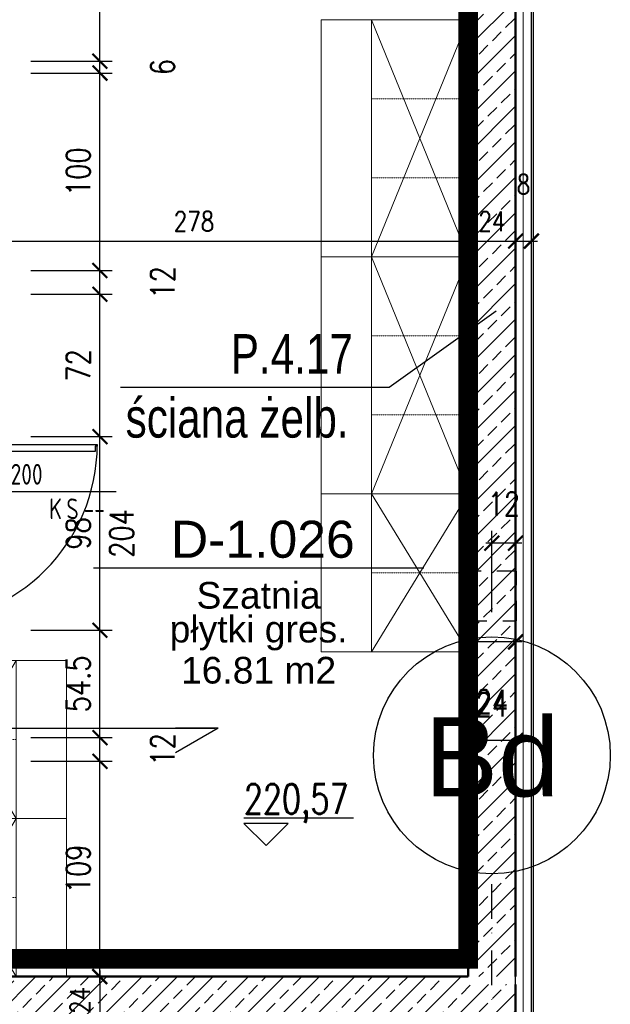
# Model space of a CAD drawing. Header units: millimetres. Extents: x 489 to 7736, y 461 to 5981.
# Tile 55 of 62: x 6272 to 6572, y 2600 to 3098. Entities that reach past the tile are written whole.
import ezdxf
from ezdxf.enums import TextEntityAlignment as Align

# ---------------------------------------------------------------- set-up
doc = ezdxf.new("R2010")
doc.units = ezdxf.units.MM
for name, pattern in [('DASHED8', [0.09375, 0.0625, -0.03125]), ('DOT___DASHED', [33.523888, 17.638888, -8.819444, 0.01, -7.055556]), ('HIDDEN', [9.525, 6.35, -3.175]), ('MP', [0.36, 0.2, -0.16])]:
    doc.linetypes.add(name, pattern=pattern)
for name, color, linetype in [('BA_odn', 7, 'Continuous'), ('BA_txg', 3, 'Continuous'), ('BA_txs', 2, 'Continuous'), ('WK-Drzwi', 9, 'Continuous'), ('WK-EtykDrzwi', 11, 'Continuous'), ('WK-EtykPom', 161, 'Continuous'), ('WK-Opis', 143, 'Continuous'), ('WK-Siatka', 240, 'DOT___DASHED'), ('WK-Wymiary', 8, 'Continuous'), ('WK-Ściany', 7, 'Continuous'), ('zslupy', 2, 'Continuous')]:
    doc.layers.add(name, color=color, linetype=linetype)
for name, color, linetype, lineweight in [('WK-etapowanie', 90, 'Continuous', 0), ('WK-izolacja termiczna II', 124, 'BATTING', 0), ('WK-MEBLE', 34, 'Continuous', 5)]:
    doc.layers.add(name, color=color, linetype=linetype, lineweight=lineweight)
doc.layers.add('WK-Pomieszczenia', color=173, linetype='Continuous', plot=False)
doc.styles.add('Arial', font='micross.ttf', dxfattribs={"width": 0.9})
doc.styles.add('BIKTG', font='bikromsw.shx', dxfattribs={"width": 0.85})
doc.styles.add('BIKTS', font='bikromsw.shx', dxfattribs={"width": 0.8})
doc.styles.add('BIKWYM', font='bikromsw.shx', dxfattribs={"width": 0.8})
doc.styles.add('DIMTEXT', font='romans', dxfattribs={"width": 0.75})
doc.styles.add('iso cp', font='isocpeur.ttf')
doc.styles.add('RomanS-Narrow', font='romans.shx', dxfattribs={"width": 0.8})
doc.styles.get("Standard").update_dxf_attribs({"font": 'ARIAL.TTF'})
doc.linetypes.add('BATTING', pattern='A,0.00254,-2.54,[134,ltypeshp.shx,S=2.54,R=0,X=-2.54,Y=0],-5.08,[134,ltypeshp.shx,S=2.54,R=180,X=2.54,Y=0],-2.54', length=10.16254)
doc.dimstyles.new('AEC Dimension 1-50', dxfattribs={"dimtxt": 12, "dimasz": 0.075, "dimexe": 6.25, "dimexo": 0, "dimgap": 5, "dimtad": 1, "dimdec": 1, "dimrnd": 0.5, "dimzin": 9, "dimdsep": 46, "dimtxsty": 'RomanS-Narrow', "dimblk": 'ARCHTICK', "dimcen": 0.125, "dimdle": 3.125, "dimclrd": 8, "dimclre": 8, "dimclrt": 256, "dimadec": 1, "dimazin": 0, "dimtfac": 1, "dimtdec": 1, "dimtmove": 2, "dimatfit": 2, "dimfxl": 0, "dimtolj": 1, "dimtzin": 0, "dimarcsym": 0})
doc.dimstyles.new('BA_BGR_100', dxfattribs={"dimtxt": 25, "dimasz": 1.666667, "dimexe": 0, "dimexo": 0, "dimgap": 0, "dimtad": 0, "dimdec": 1, "dimrnd": 0.5, "dimzin": 9, "dimdsep": 46, "dimtxsty": 'BIKWYM', "dimblk": 'NONE', "dimcen": 0, "dimse1": 1, "dimse2": 1, "dimclrd": 256, "dimclre": 256, "dimclrt": 7, "dimadec": 0, "dimazin": 0, "dimtfac": 0.033333, "dimtdec": 1, "dimtmove": 0, "dimatfit": 3, "dimldrblk": 'NONE', "dimfxl": 0, "dimtvp": 0.8, "dimtolj": 1, "dimarcsym": 0})
doc.dimstyles.new('BA_KR2_100', dxfattribs={"dimtxt": 25, "dimasz": 1.666667, "dimexe": 24, "dimexo": 0, "dimgap": 0, "dimtad": 0, "dimdec": 1, "dimrnd": 0.5, "dimzin": 9, "dimdsep": 46, "dimtxsty": 'BIKWYM', "dimblk": 'WYM-KR2', "dimcen": 0, "dimdle": 20, "dimclrd": 256, "dimclre": 256, "dimclrt": 7, "dimadec": 0, "dimazin": 0, "dimtfac": 0.033333, "dimtdec": 1, "dimtmove": 0, "dimatfit": 3, "dimldrblk": 'WYM-KR2', "dimfxl": 0, "dimtvp": 0.8, "dimtolj": 1, "dimarcsym": 0})
doc.dimstyles.get("Standard").update_dxf_attribs({"dimtxt": 0.18, "dimasz": 0.18, "dimexe": 0.18, "dimexo": 0.0625, "dimgap": 0.09, "dimtad": 0, "dimtih": 1, "dimtoh": 1, "dimdec": 4, "dimzin": 0, "dimdsep": 46, "dimtxsty": 'Standard', "dimcen": 0.09, "dimadec": 0, "dimazin": 0, "dimtfac": 1, "dimtdec": 4, "dimtofl": 0, "dimtmove": 0, "dimatfit": 3, "dimfxl": 0, "dimtolj": 1, "dimtzin": 0, "dimarcsym": 0})

# ---------------------------------------------------------------- blocks, each defined once
blk = doc.blocks.new('koty')
blk.add_line((59.14, 18.5), (-15, 18.5))
blk.add_lwpolyline([(15, 15), (-15, 15), (0, 0), (15, 15)])
at = {"ltscale": 2, "style": 'DIMTEXT', "width": 0.75, "flags": 4}
blk.add_attdef('WYSOKOŚĆ', (-15, 21.5), '', height=20, dxfattribs=at)
blk = doc.blocks.new('WYM-KR2')
at = {"color": 0, "linetype": 'ByBlock'}
blk.add_line((0, 0), (-12.99, -7.5), dxfattribs=at)
blk.add_line((0, 0), (-12.99, 0))
blk = doc.blocks.new('*D910')
at = {"layer": 'BA_odn', "lineweight": -2}
blk.add_line((4680.49, 2739.56), (6371.34, 2739.56), dxfattribs=at)
at = {"layer": 'Defpoints', "color": 0}
for p in [(4678.82, 2739.56), (6373.01, 2739.56), (6373.01, 2739.56)]:
    blk.add_point(p, dxfattribs=at)
at = {"layer": 'BA_odn', "linetype": 'ByBlock', "lineweight": -2, "xscale": 1.666666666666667, "yscale": 1.666666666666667, "zscale": 1.666666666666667, "rotation": 180}
blk.add_blockref('WYM-KR2', (4678.82, 2739.56), dxfattribs=at)
at = {"layer": 'BA_odn', "linetype": 'ByBlock', "lineweight": -2, "xscale": 1.666666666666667, "yscale": 1.666666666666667, "zscale": 1.666666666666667}
blk.add_blockref('WYM-KR2', (6373.01, 2739.56), dxfattribs=at)
blk = doc.blocks.new('*D911')
at = {"layer": 'BA_odn', "lineweight": -2}
blk.add_line((4680.49, 2739.56), (6371.34, 2739.56), dxfattribs=at)
at = {"layer": 'Defpoints', "color": 0}
for p in [(4678.82, 2739.56), (6373.01, 2739.56), (6373.01, 2739.56)]:
    blk.add_point(p, dxfattribs=at)
at = {"layer": 'BA_odn', "linetype": 'ByBlock', "lineweight": -2, "xscale": 1.666666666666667, "yscale": 1.666666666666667, "zscale": 1.666666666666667, "rotation": 180}
blk.add_blockref('WYM-KR2', (4678.82, 2739.56), dxfattribs=at)
at = {"layer": 'BA_odn', "linetype": 'ByBlock', "lineweight": -2, "xscale": 1.666666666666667, "yscale": 1.666666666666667, "zscale": 1.666666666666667}
blk.add_blockref('WYM-KR2', (6373.01, 2739.56), dxfattribs=at)
blk = doc.blocks.new('_None')
blk = doc.blocks.new('_ArchTick')
at = {"color": 0, "linetype": 'ByBlock', "const_width": 15}
blk.add_lwpolyline([(-50, -50), (50, 50)], dxfattribs=at)
blk = doc.blocks.new('*D918')
at = {"layer": 'Defpoints', "color": 0}
for p in [(6319.29, 2613.81), (6312.99, 2589.81), (6319.29, 2589.81)]:
    blk.add_point(p, dxfattribs=at)
at = {"layer": 'WK-Wymiary', "color": 8, "lineweight": -2, "ltscale": 1.3}
for p, q in [((6319.29, 2613.81), (6306.74, 2613.81)), ((6312.99, 2616.94), (6312.99, 2586.69)), ((6319.29, 2589.81), (6306.74, 2589.81))]:
    blk.add_line(p, q, dxfattribs=at)
at = {"layer": 'WK-Wymiary', "color": 8, "linetype": 'ByBlock', "lineweight": -2, "xscale": 0.075, "yscale": 0.075, "zscale": 0.075}
for p, rotation in [((6312.99, 2613.81), 90), ((6312.99, 2589.81), 270)]:
    blk.add_blockref('_ArchTick', p, dxfattribs=dict(at, rotation=rotation))
at = {"layer": 'WK-Wymiary', "color": 8, "insert": (6302.99, 2601.81), "char_height": 10, "attachment_point": 5, "rotation": 90, "style": 'RomanS-Narrow'}
blk.add_mtext('\\A1;24', dxfattribs=at)
blk = doc.blocks.new('*D920')
at = {"layer": 'Defpoints', "color": 0}
for p in [(6221.68, 2992.43), (6499.68, 2992.43), (6499.68, 2986.21)]:
    blk.add_point(p, dxfattribs=at)
at = {"layer": 'WK-Wymiary', "color": 8, "lineweight": -2, "ltscale": 1.3}
for p, q in [((6221.68, 2992.43), (6221.68, 2979.96)), ((6499.68, 2992.43), (6499.68, 2979.96)), ((6218.56, 2986.21), (6502.81, 2986.21))]:
    blk.add_line(p, q, dxfattribs=at)
at = {"layer": 'WK-Wymiary', "color": 8, "linetype": 'ByBlock', "lineweight": -2, "xscale": 0.075, "yscale": 0.075, "zscale": 0.075, "rotation": 180}
blk.add_blockref('_ArchTick', (6221.68, 2986.21), dxfattribs=at)
at = {"layer": 'WK-Wymiary', "color": 8, "linetype": 'ByBlock', "lineweight": -2, "xscale": 0.075, "yscale": 0.075, "zscale": 0.075}
blk.add_blockref('_ArchTick', (6499.68, 2986.21), dxfattribs=at)
at = {"layer": 'WK-Wymiary', "color": 0, "insert": (6360.68, 2996.21), "char_height": 10, "attachment_point": 5, "style": 'RomanS-Narrow'}
blk.add_mtext('\\A1;278', dxfattribs=at)
blk = doc.blocks.new('*D921')
at = {"layer": 'Defpoints', "color": 0}
for p in [(6499.68, 2986.21), (6523.68, 2986.21), (6523.68, 2986.21)]:
    blk.add_point(p, dxfattribs=at)
at = {"layer": 'WK-Wymiary', "color": 8, "lineweight": -2, "ltscale": 1.3}
for p, q in [((6499.68, 2986.21), (6499.68, 2992.46)), ((6523.68, 2986.21), (6523.68, 2992.46)), ((6496.56, 2986.21), (6526.81, 2986.21))]:
    blk.add_line(p, q, dxfattribs=at)
at = {"layer": 'WK-Wymiary', "color": 8, "linetype": 'ByBlock', "lineweight": -2, "xscale": 0.075, "yscale": 0.075, "zscale": 0.075, "rotation": 180}
blk.add_blockref('_ArchTick', (6499.68, 2986.21), dxfattribs=at)
at = {"layer": 'WK-Wymiary', "color": 8, "linetype": 'ByBlock', "lineweight": -2, "xscale": 0.075, "yscale": 0.075, "zscale": 0.075}
blk.add_blockref('_ArchTick', (6523.68, 2986.21), dxfattribs=at)
at = {"layer": 'WK-Wymiary', "color": 0, "insert": (6511.68, 2996.21), "char_height": 10, "attachment_point": 5, "style": 'RomanS-Narrow'}
blk.add_mtext('\\A1;24', dxfattribs=at)
blk = doc.blocks.new('*D922')
at = {"layer": 'Defpoints', "color": 0}
for p in [(6523.68, 2986.21), (6531.68, 2986.21), (6531.68, 2986.21)]:
    blk.add_point(p, dxfattribs=at)
at = {"layer": 'WK-Wymiary', "color": 8, "lineweight": -2, "ltscale": 1.3}
for p, q in [((6523.68, 2986.21), (6523.68, 2992.46)), ((6531.68, 2986.21), (6531.68, 2992.46)), ((6520.56, 2986.21), (6534.81, 2986.21)), ((6523.68, 2986.21), (6523.61, 2986.21)), ((6531.68, 2986.21), (6531.76, 2986.21))]:
    blk.add_line(p, q, dxfattribs=at)
at = {"layer": 'WK-Wymiary', "color": 8, "linetype": 'ByBlock', "lineweight": -2, "xscale": 0.075, "yscale": 0.075, "zscale": 0.075}
blk.add_blockref('_ArchTick', (6523.68, 2986.21), dxfattribs=at)
at = {"layer": 'WK-Wymiary', "color": 8, "linetype": 'ByBlock', "lineweight": -2, "xscale": 0.075, "yscale": 0.075, "zscale": 0.075, "rotation": 180}
blk.add_blockref('_ArchTick', (6531.68, 2986.21), dxfattribs=at)
at = {"layer": 'WK-Wymiary', "color": 0, "insert": (6527.68, 3014.96), "char_height": 10, "attachment_point": 5, "style": 'RomanS-Narrow'}
blk.add_mtext('\\A1;8', dxfattribs=at)
blk = doc.blocks.new('BubbleDef')
at = {"color": 0, "linetype": 'Continuous'}
blk.add_circle((0, 0), 1.5, dxfattribs=at)
at = {"color": 0, "linetype": 'Continuous', "style": 'Arial'}
blk.add_attdef('LABEL', text='', height=1, dxfattribs=at).set_placement((0, 0), align=Align.MIDDLE)
blk = doc.blocks.new('*D1186')
at = {"layer": 'Defpoints', "color": 0}
for p in [(6499.68, 2733.28), (6499.68, 2698.28), (6523.68, 2698.28)]:
    blk.add_point(p, dxfattribs=at)
at = {"layer": 'WK-Wymiary', "color": 8, "linetype": 'Continuous', "lineweight": -2, "ltscale": 1.3}
for p, q in [((6499.68, 2698.28), (6499.68, 2739.53)), ((6523.68, 2698.28), (6523.68, 2739.53)), ((6526.81, 2733.28), (6496.56, 2733.28))]:
    blk.add_line(p, q, dxfattribs=at)
at = {"layer": 'WK-Wymiary', "color": 8, "linetype": 'ByBlock', "lineweight": -2, "xscale": 0.075, "yscale": 0.075, "zscale": 0.075, "rotation": 180}
blk.add_blockref('_ArchTick', (6499.68, 2733.28), dxfattribs=at)
at = {"layer": 'WK-Wymiary', "color": 8, "linetype": 'ByBlock', "lineweight": -2, "xscale": 0.075, "yscale": 0.075, "zscale": 0.075}
blk.add_blockref('_ArchTick', (6523.68, 2733.28), dxfattribs=at)
at = {"layer": 'WK-Wymiary', "lineweight": -3, "insert": (6511.68, 2753.03), "char_height": 12, "attachment_point": 5, "style": 'RomanS-Narrow'}
blk.add_mtext('\\A1;\\A1;24', dxfattribs=at)
blk = doc.blocks.new('*D1187')
at = {"layer": 'Defpoints', "color": 0}
for p in [(6499.68, 2818.28), (6499.68, 2783.28), (6523.68, 2748.28)]:
    blk.add_point(p, dxfattribs=at)
at = {"layer": 'WK-Wymiary', "color": 8, "linetype": 'Continuous', "lineweight": -2, "ltscale": 1.3}
for p, q in [((6499.68, 2818.28), (6499.68, 2777.03)), ((6523.68, 2748.28), (6523.68, 2789.53)), ((6526.81, 2783.28), (6496.56, 2783.28))]:
    blk.add_line(p, q, dxfattribs=at)
at = {"layer": 'WK-Wymiary', "color": 8, "linetype": 'ByBlock', "lineweight": -2, "xscale": 0.075, "yscale": 0.075, "zscale": 0.075, "rotation": 180}
blk.add_blockref('_ArchTick', (6499.68, 2783.28), dxfattribs=at)
at = {"layer": 'WK-Wymiary', "color": 8, "linetype": 'ByBlock', "lineweight": -2, "xscale": 0.075, "yscale": 0.075, "zscale": 0.075}
blk.add_blockref('_ArchTick', (6523.68, 2783.28), dxfattribs=at)
at = {"layer": 'WK-Wymiary', "lineweight": -3, "insert": (6511.68, 2751.53), "char_height": 12, "attachment_point": 5, "style": 'RomanS-Narrow'}
blk.add_mtext('\\A1;\\A1;24', dxfattribs=at)
blk = doc.blocks.new('*D1190')
at = {"layer": 'Defpoints', "color": 0}
for p in [(6511.68, 2833.28), (6511.68, 2798.28), (6523.68, 2798.28)]:
    blk.add_point(p, dxfattribs=at)
at = {"layer": 'WK-Wymiary', "color": 8, "linetype": 'Continuous', "lineweight": -2, "ltscale": 1.3}
for p, q in [((6511.68, 2798.28), (6511.68, 2839.53)), ((6523.68, 2798.28), (6523.68, 2839.53)), ((6526.81, 2833.28), (6508.56, 2833.28))]:
    blk.add_line(p, q, dxfattribs=at)
at = {"layer": 'WK-Wymiary', "color": 8, "linetype": 'ByBlock', "lineweight": -2, "xscale": 0.075, "yscale": 0.075, "zscale": 0.075, "rotation": 180}
blk.add_blockref('_ArchTick', (6511.68, 2833.28), dxfattribs=at)
at = {"layer": 'WK-Wymiary', "color": 8, "linetype": 'ByBlock', "lineweight": -2, "xscale": 0.075, "yscale": 0.075, "zscale": 0.075}
blk.add_blockref('_ArchTick', (6523.68, 2833.28), dxfattribs=at)
at = {"layer": 'WK-Wymiary', "lineweight": -3, "insert": (6517.68, 2853.03), "char_height": 12, "attachment_point": 5, "style": 'RomanS-Narrow'}
blk.add_mtext('\\A1;\\A1;12', dxfattribs=at)
blk = doc.blocks.new('D72B')
at = {"linetype": 'Continuous'}
for p, q in [((-60, -49), (60, 0)), ((-60, 0), (60, -49))]:
    blk.add_line(p, q, dxfattribs=at)
for p, q in [((-60, 0), (60, 0)), ((-60, 0), (-60, -74.5)), ((60, 0), (60, -74.5)), ((-60, -49), (60, -49)), ((-60, -74.5), (60, -74.5))]:
    blk.add_line(p, q)
at = {"linetype": 'DASHED8'}
for p, q in [((-20, 0), (-20, -49)), ((20, 0), (20, -49))]:
    blk.add_line(p, q, dxfattribs=at)
blk = doc.blocks.new('D72A')
at = {"linetype": 'Continuous'}
for p, q in [((-40, -49), (40, 0)), ((-40, 0), (40, -49))]:
    blk.add_line(p, q, dxfattribs=at)
for p, q in [((-40, 0), (40, 0)), ((-40, 0), (-40, -74.5)), ((40, 0), (40, -74.5)), ((-40, -49), (40, -49)), ((-40, -74.5), (40, -74.5))]:
    blk.add_line(p, q)
at = {"linetype": 'DASHED8'}
blk.add_line((0, 0), (0, -49), dxfattribs=at)
blk = doc.blocks.new('L1')
blk.add_lwpolyline([(93, 0), (93, -1), (92, -1), (92, -4), (1, -4), (1, -1), (0, -1), (0, 0)], close=True)
blk = doc.blocks.new('WK_Pow_tag_01_50')
at = {"color": 0, "linetype": 'ByBlock'}
blk.add_line((-2.789, 0), (2.789, 0), dxfattribs=at)
at = {"color": 0, "linetype": 'ByBlock', "style": 'Arial'}
for tag, height, p in [('POWIERZCHNIE:NUMERAUTO', 0.625, (0.071, 0.482)), ('POWIERZCHNIE:NAZWA', 0.45, (0, -0.455)), ('POWIERZCHNIE_WYKOŃCZENIE:POSADZKA', 0.45, (0, -1.091)), ('POWIERZCHNIE_STYL:POWOBLICZ', 0.45, (0, -1.728))]:
    blk.add_attdef(tag, text='', height=height, dxfattribs=at).set_placement(p, align=Align.MIDDLE)
blk = doc.blocks.new('WK_Door_Tag_02_50L')
at = {"color": 0, "linetype": 'ByBlock', "lineweight": -2}
blk.add_line((0, 0), (0, 2.75), dxfattribs=at)
blk.add_circle((0, -0.5), 0.5, dxfattribs=at)
at = {"color": 0, "linetype": 'ByBlock', "lineweight": -2, "style": 'RomanS-Narrow', "width": 0.75}
for tag, p in [('DRZWI_OBIEKTY:WYPOSAZENIESAMOZAMYKACZ', (0.1, 2.031)), ('DRZWI_OBIEKTY:WYPOSAZENIEKRATKAWENT', (0.1, 1.781)), ('DRZWI_OBIEKTY:KONTROLADOSTĘPU', (0.1, 2.28)), ('DRZWI_STYL:KLASAPPOŻ', (0.1, 0.839))]:
    blk.add_attdef(tag, text='', height=0.3, rotation=90, dxfattribs=at).set_placement(p, align=Align.TOP_LEFT)
for tag, p in [('DRZWI_STYL:KIERUNEKOTWIERANIAZNAK', (-0.1, 0.214)), ('DRZWI_STYL:ROZMIAR', (-0.1, 0.464))]:
    blk.add_attdef(tag, p, '', height=0.3, rotation=90, dxfattribs=at)
at = {"color": 0, "linetype": 'ByBlock', "lineweight": -2, "style": 'RomanS-Narrow', "width": 0.75, "flags": 4}
blk.add_attdef('DRZWI_OBIEKTY:SYMBOL', text='', height=0.35, rotation=360, dxfattribs=at).set_placement((0, -0.5), align=Align.MIDDLE_CENTER)
blk = doc.blocks.new('*D1282')
at = {"layer": 'Defpoints', "color": 0}
for p in [(6278.04, 2722.81), (6313.04, 2722.81), (6278.04, 2613.81)]:
    blk.add_point(p, dxfattribs=at)
at = {"layer": 'WK-Wymiary', "color": 8, "linetype": 'Continuous', "lineweight": -2, "ltscale": 1.3}
for p, q in [((6278.04, 2722.81), (6319.29, 2722.81)), ((6313.04, 2610.69), (6313.04, 2725.94)), ((6278.04, 2613.81), (6319.29, 2613.81))]:
    blk.add_line(p, q, dxfattribs=at)
at = {"layer": 'WK-Wymiary', "color": 8, "linetype": 'ByBlock', "lineweight": -2, "xscale": 0.075, "yscale": 0.075, "zscale": 0.075}
for p, rotation in [((6313.04, 2722.81), 90), ((6313.04, 2613.81), 270)]:
    blk.add_blockref('_ArchTick', p, dxfattribs=dict(at, rotation=rotation))
at = {"layer": 'WK-Wymiary', "lineweight": -3, "insert": (6302.04, 2668.31), "char_height": 12, "attachment_point": 5, "rotation": 90, "style": 'RomanS-Narrow'}
blk.add_mtext('\\A1;\\A1;109', dxfattribs=at)
blk = doc.blocks.new('*D1283')
at = {"layer": 'Defpoints', "color": 0}
for p in [(6278.04, 2734.81), (6313.04, 2734.81), (6278.04, 2722.81)]:
    blk.add_point(p, dxfattribs=at)
at = {"layer": 'WK-Wymiary', "color": 8, "linetype": 'Continuous', "lineweight": -2, "ltscale": 1.3}
for p, q in [((6313.04, 2719.69), (6313.04, 2737.94)), ((6278.04, 2734.81), (6319.29, 2734.81)), ((6278.04, 2722.81), (6319.29, 2722.81))]:
    blk.add_line(p, q, dxfattribs=at)
at = {"layer": 'WK-Wymiary', "color": 8, "linetype": 'ByBlock', "lineweight": -2, "xscale": 0.075, "yscale": 0.075, "zscale": 0.075}
for p, rotation in [((6313.04, 2734.81), 90), ((6313.04, 2722.81), 270)]:
    blk.add_blockref('_ArchTick', p, dxfattribs=dict(at, rotation=rotation))
at = {"layer": 'WK-Wymiary', "lineweight": -3, "insert": (6344.79, 2728.81), "char_height": 12, "attachment_point": 5, "rotation": 90, "style": 'RomanS-Narrow'}
blk.add_mtext('\\A1;\\A1;12', dxfattribs=at)
blk = doc.blocks.new('*D1284')
at = {"layer": 'Defpoints', "color": 0}
for p in [(6278.04, 2789.19), (6313.04, 2789.19), (6278.04, 2734.81)]:
    blk.add_point(p, dxfattribs=at)
at = {"layer": 'WK-Wymiary', "color": 8, "linetype": 'Continuous', "lineweight": -2, "ltscale": 1.3}
for p, q in [((6313.04, 2731.69), (6313.04, 2792.31)), ((6278.04, 2789.19), (6319.29, 2789.19)), ((6278.04, 2734.81), (6319.29, 2734.81))]:
    blk.add_line(p, q, dxfattribs=at)
at = {"layer": 'WK-Wymiary', "color": 8, "linetype": 'ByBlock', "lineweight": -2, "xscale": 0.075, "yscale": 0.075, "zscale": 0.075}
for p, rotation in [((6313.04, 2789.19), 90), ((6313.04, 2734.81), 270)]:
    blk.add_blockref('_ArchTick', p, dxfattribs=dict(at, rotation=rotation))
at = {"layer": 'WK-Wymiary', "lineweight": -3, "insert": (6302.04, 2762), "char_height": 12, "attachment_point": 5, "rotation": 90, "style": 'RomanS-Narrow'}
blk.add_mtext('\\A1;\\A1;54.5', dxfattribs=at)
blk = doc.blocks.new('*D1285')
at = {"layer": 'Defpoints', "color": 0}
for p in [(6278.04, 2887.19), (6313.04, 2887.19), (6278.04, 2789.19)]:
    blk.add_point(p, dxfattribs=at)
at = {"layer": 'WK-Wymiary', "color": 8, "linetype": 'Continuous', "lineweight": -2, "ltscale": 1.3}
for p, q in [((6278.04, 2887.19), (6319.29, 2887.19)), ((6313.04, 2786.06), (6313.04, 2890.31)), ((6278.04, 2789.19), (6319.29, 2789.19))]:
    blk.add_line(p, q, dxfattribs=at)
at = {"layer": 'WK-Wymiary', "color": 8, "linetype": 'ByBlock', "lineweight": -2, "xscale": 0.075, "yscale": 0.075, "zscale": 0.075}
for p, rotation in [((6313.04, 2887.19), 90), ((6313.04, 2789.19), 270)]:
    blk.add_blockref('_ArchTick', p, dxfattribs=dict(at, rotation=rotation))
at = {"layer": 'WK-Wymiary', "lineweight": -3, "insert": (6302.04, 2838.19), "char_height": 12, "attachment_point": 5, "rotation": 90, "style": 'RomanS-Narrow'}
blk.add_mtext('\\A1;\\A1;98', dxfattribs=at)
blk = doc.blocks.new('*D1286')
at = {"layer": 'Defpoints', "color": 0}
for p in [(6278.04, 2959.31), (6313.04, 2959.31), (6278.04, 2887.19)]:
    blk.add_point(p, dxfattribs=at)
at = {"layer": 'WK-Wymiary', "color": 8, "linetype": 'Continuous', "lineweight": -2, "ltscale": 1.3}
for p, q in [((6313.04, 2884.06), (6313.04, 2962.44)), ((6278.04, 2959.31), (6319.29, 2959.31)), ((6278.04, 2887.19), (6319.29, 2887.19))]:
    blk.add_line(p, q, dxfattribs=at)
at = {"layer": 'WK-Wymiary', "color": 8, "linetype": 'ByBlock', "lineweight": -2, "xscale": 0.075, "yscale": 0.075, "zscale": 0.075}
for p, rotation in [((6313.04, 2959.31), 90), ((6313.04, 2887.19), 270)]:
    blk.add_blockref('_ArchTick', p, dxfattribs=dict(at, rotation=rotation))
at = {"layer": 'WK-Wymiary', "lineweight": -3, "insert": (6302.04, 2923.25), "char_height": 12, "attachment_point": 5, "rotation": 90, "style": 'RomanS-Narrow'}
blk.add_mtext('\\A1;\\A1;72', dxfattribs=at)
blk = doc.blocks.new('*D1287')
at = {"layer": 'Defpoints', "color": 0}
for p in [(6278.04, 2971.31), (6313.04, 2971.31), (6278.04, 2959.31)]:
    blk.add_point(p, dxfattribs=at)
at = {"layer": 'WK-Wymiary', "color": 8, "linetype": 'Continuous', "lineweight": -2, "ltscale": 1.3}
for p, q in [((6278.04, 2971.31), (6319.29, 2971.31)), ((6313.04, 2956.19), (6313.04, 2974.44)), ((6278.04, 2959.31), (6319.29, 2959.31))]:
    blk.add_line(p, q, dxfattribs=at)
at = {"layer": 'WK-Wymiary', "color": 8, "linetype": 'ByBlock', "lineweight": -2, "xscale": 0.075, "yscale": 0.075, "zscale": 0.075}
for p, rotation in [((6313.04, 2971.31), 90), ((6313.04, 2959.31), 270)]:
    blk.add_blockref('_ArchTick', p, dxfattribs=dict(at, rotation=rotation))
at = {"layer": 'WK-Wymiary', "lineweight": -3, "insert": (6344.79, 2965.31), "char_height": 12, "attachment_point": 5, "rotation": 90, "style": 'RomanS-Narrow'}
blk.add_mtext('\\A1;\\A1;12', dxfattribs=at)
blk = doc.blocks.new('*D1288')
at = {"layer": 'Defpoints', "color": 0}
for p in [(6278.04, 3071.31), (6313.04, 3071.31), (6278.04, 2971.31)]:
    blk.add_point(p, dxfattribs=at)
at = {"layer": 'WK-Wymiary', "color": 8, "linetype": 'Continuous', "lineweight": -2, "ltscale": 1.3}
for p, q in [((6278.04, 3071.31), (6319.29, 3071.31)), ((6313.04, 2968.19), (6313.04, 3074.44)), ((6278.04, 2971.31), (6319.29, 2971.31))]:
    blk.add_line(p, q, dxfattribs=at)
at = {"layer": 'WK-Wymiary', "color": 8, "linetype": 'ByBlock', "lineweight": -2, "xscale": 0.075, "yscale": 0.075, "zscale": 0.075}
for p, rotation in [((6313.04, 3071.31), 90), ((6313.04, 2971.31), 270)]:
    blk.add_blockref('_ArchTick', p, dxfattribs=dict(at, rotation=rotation))
at = {"layer": 'WK-Wymiary', "lineweight": -3, "insert": (6302.04, 3021.31), "char_height": 12, "attachment_point": 5, "rotation": 90, "style": 'RomanS-Narrow'}
blk.add_mtext('\\A1;\\A1;100', dxfattribs=at)
blk = doc.blocks.new('*D1289')
at = {"layer": 'Defpoints', "color": 0}
for p in [(6278.04, 3077.31), (6313.04, 3077.31), (6278.04, 3071.31)]:
    blk.add_point(p, dxfattribs=at)
at = {"layer": 'WK-Wymiary', "color": 8, "linetype": 'Continuous', "lineweight": -2, "ltscale": 1.3}
for p, q in [((6278.04, 3077.31), (6319.29, 3077.31)), ((6313.04, 3068.19), (6313.04, 3080.44)), ((6313.04, 3077.31), (6313.04, 3077.39)), ((6278.04, 3071.31), (6319.29, 3071.31)), ((6313.04, 3071.31), (6313.04, 3071.24))]:
    blk.add_line(p, q, dxfattribs=at)
at = {"layer": 'WK-Wymiary', "color": 8, "linetype": 'ByBlock', "lineweight": -2, "xscale": 0.075, "yscale": 0.075, "zscale": 0.075}
for p, rotation in [((6313.04, 3077.31), 270), ((6313.04, 3071.31), 90)]:
    blk.add_blockref('_ArchTick', p, dxfattribs=dict(at, rotation=rotation))
at = {"layer": 'WK-Wymiary', "lineweight": -3, "insert": (6344.79, 3074.31), "char_height": 12, "attachment_point": 5, "rotation": 90, "style": 'RomanS-Narrow'}
blk.add_mtext('\\A1;\\A1;6', dxfattribs=at)
blk = doc.blocks.new('*D1290')
at = {"layer": 'Defpoints', "color": 0}
for p in [(6278.04, 3218.31), (6313.04, 3218.31), (6278.04, 3077.31)]:
    blk.add_point(p, dxfattribs=at)
at = {"layer": 'WK-Wymiary', "color": 8, "linetype": 'Continuous', "lineweight": -2, "ltscale": 1.3}
for p, q in [((6313.04, 3074.19), (6313.04, 3221.44)), ((6278.04, 3218.31), (6319.29, 3218.31)), ((6278.04, 3077.31), (6319.29, 3077.31))]:
    blk.add_line(p, q, dxfattribs=at)
at = {"layer": 'WK-Wymiary', "color": 8, "linetype": 'ByBlock', "lineweight": -2, "xscale": 0.075, "yscale": 0.075, "zscale": 0.075}
for p, rotation in [((6313.04, 3218.31), 90), ((6313.04, 3077.31), 270)]:
    blk.add_blockref('_ArchTick', p, dxfattribs=dict(at, rotation=rotation))
at = {"layer": 'WK-Wymiary', "lineweight": -3, "insert": (6302.04, 3147.81), "char_height": 12, "attachment_point": 5, "rotation": 90, "style": 'RomanS-Narrow'}
blk.add_mtext('\\A1;\\A1;141', dxfattribs=at)

msp = doc.modelspace()

# ---------------------------------------------------------------- hatches: boundary and pattern name
at = {"layer": 'WK-Ściany', "linetype": 'Continuous', "lineweight": 0}
h = msp.add_hatch(dxfattribs=at)
h.set_pattern_fill('ANSI33', color=5, scale=2, style=0)
h.set_pattern_definition([(45, (699.431, 930.084), (-8.980256, 8.980256), []), (45, (708.411, 930.084), (-8.980256, 8.980256), [6.35, -3.175])])
h.paths.add_polyline_path([(6523.68, 3242.31), (6499.68, 3218.31), (6499.68, 2613.81), (6523.68, 2613.81)], flags=0)
h = msp.add_hatch(dxfattribs=at)
h.set_pattern_fill('ANSI33', color=5, scale=2, style=0)
h.set_pattern_definition([(45, (699.431, 930.084), (-8.980256, 8.980256), []), (45, (708.411, 930.084), (-8.980256, 8.980256), [6.35, -3.175])])
h.paths.add_polyline_path([(5855.68, 2613.81), (5855.68, 2589.81), (6523.68, 2589.81), (6523.68, 2609.75), (6499.68, 2609.75), (6499.68, 2613.81), (5890.18, 2613.81), (5866.18, 2613.81)], flags=0)

# ---------------------------------------------------------------- linework, layer by layer
at = {"layer": 'WK-Drzwi', "color": 8, "linetype": 'Continuous', "lineweight": -3}
msp.add_arc((6221.68, 2883.19), 90, 270, 0, dxfattribs=at)
at = {"layer": 'WK-etapowanie', "linetype": 'HIDDEN', "ltscale": 5, "const_width": 10}
msp.add_lwpolyline([(5890.18, 3218.31), (6499.68, 3218.31), (6499.68, 2622.81), (5890.18, 2622.81)], close=True, dxfattribs=at)
at = {"layer": 'WK-izolacja termiczna II', "linetype": 'BATTING', "lineweight": 0, "ltscale": 0.4}
msp.add_lwpolyline([(6527.55, 2585.94), (6527.55, 3246.18)], dxfattribs=at)
at = {"layer": 'WK-Pomieszczenia', "color": 173, "linetype": 'HIDDEN', "lineweight": -3}
for p, q in [((6499.68, 3218.31), (6499.68, 2613.81)), ((6499.68, 2613.81), (6221.68, 2613.81))]:
    msp.add_line(p, q, dxfattribs=at)
at = {"layer": 'WK-Siatka', "color": 240, "linetype": 'DOT___DASHED', "lineweight": -3}
msp.add_line((6511.68, 2575.81), (6511.68, 2665.81), dxfattribs=at)
at = {"layer": 'WK-Ściany', "color": 7, "linetype": 'Continuous', "lineweight": 50}
for p, q in [((6523.68, 2613.81), (6523.68, 3242.31)), ((6499.68, 3218.31), (6499.68, 2613.81)), ((6499.68, 2613.81), (5890.18, 2613.81)), ((6523.68, 2589.81), (6523.68, 2609.75))]:
    msp.add_line(p, q, dxfattribs=at)
at = {"layer": 'WK-Ściany'}
for points in [[(6532.78, 2580.71), (6532.78, 3251.41)], [(6531.68, 2581.82), (6531.68, 3250.31)], [(6523.68, 2598.81), (6523.68, 3242.31)]]:
    msp.add_lwpolyline(points, dxfattribs=at)
at = {"layer": 'zslupy', "linetype": 'MP', "ltscale": 50}
msp.add_lwpolyline([(6499.18, 2794.01), (6524.18, 2794.01), (6524.18, 2819.01), (6499.18, 2819.01)], close=True, dxfattribs=at)

# ---------------------------------------------------------------- block references
at = {"layer": 'WK-Drzwi', "color": 9, "linetype": 'Continuous', "lineweight": -3, "xscale": 0.9677419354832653, "yscale": 0.875, "rotation": 359.9999991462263}
msp.add_blockref('L1', (6221.68, 2883.19), dxfattribs=at)
at = {"layer": 'WK-EtykDrzwi', "color": 11, "linetype": 'Continuous', "lineweight": -3, "ltscale": 1.3}
ref = msp.add_blockref('WK_Door_Tag_02_50L', (6224.98, 2859.4), dxfattribs=dict(at, xscale=35, yscale=35, zscale=35, rotation=270))
ref.add_attrib('DRZWI_OBIEKTY:KONTROLADOSTĘPU', '--', dxfattribs={"layer": '0', "color": 0, "linetype": 'ByBlock', "lineweight": -2, "height": 10.5, "style": 'iso cp', "width": 0.75}).set_placement((6304.8, 2855.9), align=Align.TOP_LEFT)
ref.add_attrib('DRZWI_STYL:KIERUNEKOTWIERANIAZNAK', 'P', (6232.49, 2862.9), dxfattribs={"layer": '0', "color": 0, "linetype": 'ByBlock', "lineweight": -2, "height": 10.5, "style": 'iso cp', "width": 0.75})
ref.add_attrib('DRZWI_STYL:KLASAPPOŻ', '-', dxfattribs={"layer": '0', "color": 0, "linetype": 'ByBlock', "lineweight": -2, "height": 10.5, "style": 'iso cp', "width": 0.75}).set_placement((6254.36, 2855.9), align=Align.TOP_LEFT)
ref.add_attrib('DRZWI_STYL:ROZMIAR', '90 x 200', (6241.24, 2862.9), dxfattribs={"layer": '0', "color": 0, "linetype": 'ByBlock', "lineweight": -2, "height": 10.5, "style": 'iso cp', "width": 0.75})
ref.add_attrib('DRZWI_OBIEKTY:WYPOSAZENIESAMOZAMYKACZ', 'S', dxfattribs={"layer": '0', "color": 0, "linetype": 'ByBlock', "lineweight": -2, "height": 10.5, "style": 'iso cp', "width": 0.75}).set_placement((6296.05, 2855.9), align=Align.TOP_LEFT)
ref.add_attrib('DRZWI_OBIEKTY:WYPOSAZENIEKRATKAWENT', 'K', dxfattribs={"layer": '0', "color": 0, "linetype": 'ByBlock', "lineweight": -2, "height": 10.5, "style": 'iso cp', "width": 0.75}).set_placement((6287.3, 2855.9), align=Align.TOP_LEFT)
ref.add_attrib('DRZWI_OBIEKTY:SYMBOL', '06A', dxfattribs={"layer": '0', "color": 0, "linetype": 'ByBlock', "lineweight": -2, "height": 12.25, "rotation": 270, "style": 'iso cp', "width": 0.75}).set_placement((6207.48, 2859.4), align=Align.MIDDLE_CENTER)
at = {"layer": 'WK-EtykPom', "color": 161, "linetype": 'Continuous', "lineweight": -3, "ltscale": 1.3, "xscale": 30, "yscale": 30, "zscale": 40}
msp.add_blockref('WK_Pow_tag_01_50', (6393.45, 2820.79), dxfattribs=at).add_auto_attribs({'POWIERZCHNIE_WYKOŃCZENIE:POSADZKA': 'płytki gres.', 'POWIERZCHNIE:NUMERAUTO': 'D-1.026', 'POWIERZCHNIE:NAZWA': 'Szatnia', 'POWIERZCHNIE_STYL:POWOBLICZ': '16.81 m2'})
at = {"layer": 'WK-MEBLE', "color": 34, "linetype": 'Continuous', "lineweight": 5}
for name, p, rotation in [('D72B', (6499.68, 3038.31), 270), ('D72B', (6499.68, 2918.31), 270), ('D72A', (6499.68, 2818.31), 270), ('D72A', (6221.68, 2733.81), 90.00000000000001), ('D72A', (6221.68, 2653.81), 90.00000000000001)]:
    msp.add_blockref(name, p, dxfattribs=dict(at, rotation=rotation))
at = {"layer": 'WK-Siatka', "color": 240, "linetype": 'DOT___DASHED', "lineweight": -3, "ltscale": 1.3, "xscale": 40, "yscale": 40, "zscale": 40}
msp.add_blockref('BubbleDef', (6511.68, 2725.81), dxfattribs=at).add_auto_attribs({'LABEL': 'Bd'})
at = {"layer": 'WK-Wymiary'}
ref = msp.add_blockref('koty', (6397.23, 2680.15), dxfattribs=dict(at, xscale=0.75, yscale=0.75, zscale=0.75))
ref.add_attrib('WYSOKOŚĆ', '220,57', (6385.98, 2696.27), dxfattribs={"layer": '0', "color": 7, "ltscale": 2, "height": 15, "style": 'DIMTEXT', "width": 0.75, "flags": 4})
ref = msp.add_blockref('koty', (6397.23, 2680.15), dxfattribs=dict(at, xscale=0.75, yscale=0.75, zscale=0.75))
ref.add_attrib('WYSOKOŚĆ', '220,57', (6385.98, 2696.27), dxfattribs={"layer": '0', "color": 7, "ltscale": 2, "height": 15, "style": 'DIMTEXT', "width": 0.75, "flags": 4})

# ---------------------------------------------------------------- texts
at = {"layer": 'BA_txg', "style": 'BIKTG', "width": 0.8}
msp.add_text('P.4.17', height=20, dxfattribs=at).set_placement((6379.35, 2919.11))
at = {"layer": 'BA_txs', "style": 'BIKTS', "width": 0.8}
msp.add_text('ściana żelb.', height=20, dxfattribs=at).set_placement((6326.07, 2886.71))
at = {"layer": 'WK-Wymiary', "color": 8, "linetype": 'Continuous', "lineweight": -3, "insert": (6318.04, 2838.19), "char_height": 12, "attachment_point": 2, "rotation": 90, "style": 'RomanS-Narrow'}
msp.add_mtext('\\A1;204', dxfattribs=at)

# ---------------------------------------------------------------- dimensions: what is measured, and where the dimension line sits
at = {"layer": 'BA_odn'}
for picture in ['*D910', '*D911']:
    dim = msp.add_aligned_dim(p1=(4678.82, 2739.56), p2=(6373.01, 2739.56), distance=0, text=' ', dimstyle='BA_KR2_100', override={"dimblk1": 'WYM-KR2', "dimblk2": 'WYM-KR2', "dimsah": 1, "dimse1": 1, "dimse2": 1}, dxfattribs=at)
    dim.commit()
    dim.dimension.update_dxf_attribs({"geometry": picture, "text_midpoint": (5525.91, 2739.56)})
at = {"layer": 'WK-Wymiary', "color": 8, "linetype": 'Continuous', "lineweight": -3, "ltscale": 1.3}
for base, p1, p2, angle, text, picture, middle in [((6313.04, 3218.31), (6278.04, 3077.31), (6278.04, 3218.31), 90, '\\A1;141', '*D1290', (6302.04, 3147.81)), ((6313.04, 3077.31), (6278.04, 3071.31), (6278.04, 3077.31), 90, '\\A1;6', '*D1289', (6344.79, 3074.31)), ((6313.04, 3071.31), (6278.04, 2971.31), (6278.04, 3071.31), 90, '\\A1;100', '*D1288', (6302.04, 3021.31)), ((6313.04, 2971.31), (6278.04, 2959.31), (6278.04, 2971.31), 90, '\\A1;12', '*D1287', (6344.79, 2965.31)), ((6313.04, 2959.31), (6278.04, 2887.19), (6278.04, 2959.31), 90, '\\A1;72', '*D1286', (6302.04, 2923.25)), ((6313.04, 2887.19), (6278.04, 2789.19), (6278.04, 2887.19), 90, '\\A1;98', '*D1285', (6302.04, 2838.19)), ((6511.68, 2833.28), (6523.68, 2798.28), (6511.68, 2798.28), 180, '\\A1;12', '*D1190', (6517.68, 2853.03)), ((6499.68, 2783.28), (6523.68, 2748.28), (6499.68, 2818.28), 180, '\\A1;24', '*D1187', (6511.68, 2751.53)), ((6313.04, 2789.19), (6278.04, 2734.81), (6278.04, 2789.19), 90, '\\A1;54.5', '*D1284', (6302.04, 2762)), ((6499.68, 2733.28), (6523.68, 2698.28), (6499.68, 2698.28), 180, '\\A1;24', '*D1186', (6511.68, 2753.03)), ((6313.04, 2734.81), (6278.04, 2722.81), (6278.04, 2734.81), 90, '\\A1;12', '*D1283', (6344.79, 2728.81)), ((6313.04, 2722.81), (6278.04, 2613.81), (6278.04, 2722.81), 90, '\\A1;109', '*D1282', (6302.04, 2668.31))]:
    dim = msp.add_linear_dim(base=base, p1=p1, p2=p2, angle=angle, text=text, dimstyle='AEC Dimension 1-50', override={"dimclrd": 8, "dimclre": 8, "dimclrt": 256}, dxfattribs=at)
    dim.commit()
    dim.dimension.update_dxf_attribs({"geometry": picture, "text_midpoint": middle})
at = {"layer": 'WK-Wymiary', "ltscale": 1.3}
for base, p1, p2, picture, middle in [((6531.68, 2986.21), (6523.68, 2986.21), (6531.68, 2986.21), '*D922', (6527.68, 3014.96)), ((6499.68, 2986.21), (6221.68, 2992.43), (6499.68, 2992.43), '*D920', (6360.68, 2996.21)), ((6523.68, 2986.21), (6499.68, 2986.21), (6523.68, 2986.21), '*D921', (6511.68, 2996.21))]:
    dim = msp.add_linear_dim(base=base, p1=p1, p2=p2, dimstyle='Standard', override={"dimtxt": 10, "dimasz": 0.075, "dimexe": 6.25, "dimexo": 0, "dimgap": 5, "dimtad": 1, "dimtih": 0, "dimtoh": 0, "dimdec": 1, "dimrnd": 0.1, "dimzin": 9, "dimtxsty": 'RomanS-Narrow', "dimblk": 'ArchTick', "dimcen": 0.125, "dimdle": 3.125, "dimclrd": 8, "dimclre": 8, "dimadec": 2, "dimtdec": 1, "dimtofl": 1, "dimtmove": 2, "dimatfit": 2, "dimfxl": 6.25}, dxfattribs=at)
    dim.commit()
    dim.dimension.update_dxf_attribs({"geometry": picture, "text_midpoint": middle})
dim = msp.add_linear_dim(base=(6312.99, 2589.81), p1=(6319.29, 2613.81), p2=(6319.29, 2589.81), angle=90, dimstyle='Standard', override={"dimtxt": 10, "dimasz": 0.075, "dimexe": 6.25, "dimexo": 0, "dimgap": 5, "dimtad": 1, "dimtih": 0, "dimtoh": 0, "dimdec": 1, "dimrnd": 0.1, "dimzin": 9, "dimtxsty": 'RomanS-Narrow', "dimblk": 'ArchTick', "dimcen": 0.125, "dimdle": 3.125, "dimclrd": 8, "dimclre": 8, "dimclrt": 8, "dimadec": 2, "dimtdec": 1, "dimtofl": 1, "dimtmove": 2, "dimatfit": 2, "dimfxl": 6.25}, dxfattribs=at)
dim.commit()
dim.dimension.update_dxf_attribs({"geometry": '*D918', "text_midpoint": (6302.99, 2601.81)})

# ---------------------------------------------------------------- leaders
at = {"layer": 'WK-Opis'}
msp.add_leader([(6513.9, 2950.71), (6459.57, 2912.09), (6323.39, 2912.09)], dimstyle='BA_BGR_100', dxfattribs=at)

doc.saveas('drawing.dxf')
